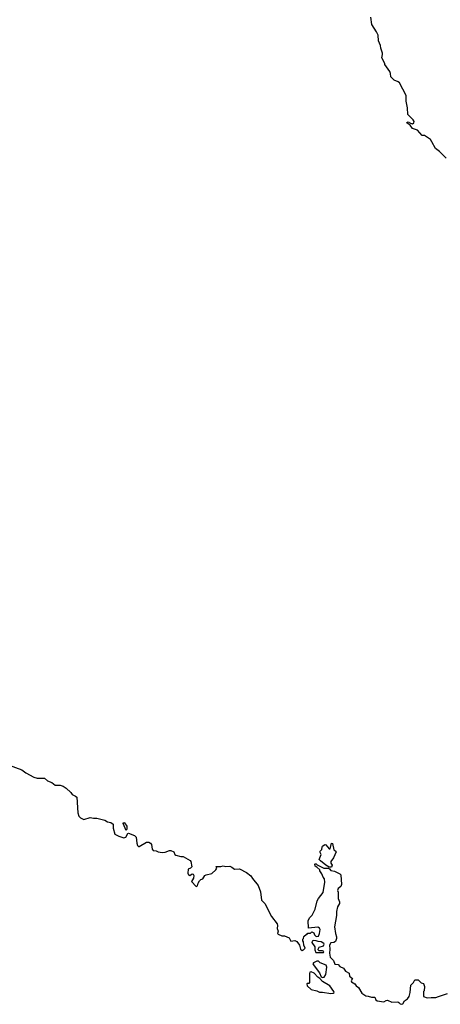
# Model space of a CAD drawing. Extents: x 1862350 to 2057294, y 212041 to 437318.
# Tile 178 of 256: x 1948709 to 1953868, y 320649 to 332713. Entities that reach past the tile are written whole.
import ezdxf

# ---------------------------------------------------------------- set-up
doc = ezdxf.new("R2010")
doc.units = 0

msp = doc.modelspace()

# ---------------------------------------------------------------- linework, layer by layer
at = {"layer": '0CON10XD'}
for points in [[(1953085, 332564), (1953028, 332655), (1953016, 332746)], [(1953940, 331015), (1953859, 331099), (1953810, 331135), (1953765, 331215), (1953746, 331246), (1953675, 331293), (1953645, 331294), (1953588, 331358), (1953525, 331382), (1953500, 331420), (1953462, 331445), (1953458, 331455), (1953475, 331463), (1953504, 331444), (1953525, 331438), (1953542, 331448), (1953546, 331465), (1953535, 331485), (1953471, 331551), (1953467, 331635), (1953448, 331715), (1953451, 331785), (1953369, 331939), (1953353, 331953), (1953301, 331971), (1953260, 332015), (1953259, 332055), (1953249, 332079), (1953188, 332165), (1953188, 332175), (1953150, 332245), (1953160, 332285), (1953158, 332305), (1953138, 332365), (1953134, 332395), (1953108, 332455), (1953105, 332525), (1953085, 332564)], [(1948579, 323579), (1948735, 323520), (1948784, 323485), (1948883, 323433), (1948925, 323420), (1949015, 323420), (1949051, 323385), (1949105, 323365), (1949144, 323334), (1949205, 323334), (1949242, 323322), (1949278, 323298), (1949337, 323245), (1949355, 323219), (1949395, 323201), (1949411, 323185), (1949424, 322994), (1949436, 322955), (1949455, 322932), (1949495, 322912), (1949575, 322936), (1949615, 322928), (1949655, 322929), (1949753, 322903), (1949785, 322884), (1949828, 322875), (1949854, 322854), (1949857, 322805), (1949875, 322732), (1949927, 322707), (1949985, 322690), (1950012, 322698), (1950035, 322742), (1950044, 322746), (1950117, 322717), (1950139, 322695), (1950144, 322625), (1950155, 322594), (1950165, 322583), (1950175, 322583), (1950266, 322634), (1950295, 322636), (1950315, 322625), (1950327, 322605), (1950335, 322550), (1950348, 322535), (1950385, 322530), (1950409, 322515), (1950455, 322508), (1950494, 322514), (1950545, 322535), (1950565, 322533), (1950599, 322515), (1950612, 322485), (1950625, 322475), (1950685, 322460), (1950715, 322459), (1950800, 322410), (1950807, 322397), (1950819, 322335), (1950805, 322318), (1950777, 322303), (1950771, 322255), (1950781, 322235), (1950795, 322229), (1950825, 322248), (1950838, 322245), (1950844, 322225), (1950842, 322195), (1950818, 322155), (1950875, 322094), (1950891, 322099), (1950898, 322135), (1950915, 322161), (1950932, 322178), (1950955, 322187), (1950979, 322225), (1950995, 322235), (1951065, 322253), (1951116, 322295), (1951129, 322315), (1951118, 322335), (1951121, 322339), (1951175, 322339), (1951205, 322347), (1951235, 322336), (1951285, 322340), (1951310, 322330), (1951345, 322305), (1951405, 322310), (1951493, 322263), (1951545, 322224), (1951565, 322189), (1951635, 322105), (1951664, 322025), (1951673, 321925), (1951714, 321884), (1951798, 321725), (1951866, 321636), (1951873, 321615), (1951868, 321578), (1951879, 321545), (1951873, 321515), (1951879, 321509), (1951925, 321487), (1951955, 321486), (1952014, 321464), (1952035, 321421), (1952085, 321429), (1952108, 321418), (1952142, 321372), (1952154, 321324), (1952175, 321310), (1952190, 321315), (1952210, 321335), (1952194, 321374), (1952190, 321415), (1952180, 321425), (1952180, 321445), (1952190, 321455), (1952195, 321480), (1952225, 321510), (1952235, 321510), (1952245, 321520), (1952275, 321520), (1952293, 321537), (1952315, 321526), (1952325, 321502), (1952342, 321482), (1952355, 321479), (1952372, 321485), (1952385, 321515), (1952394, 321565), (1952385, 321580), (1952365, 321592), (1952252, 321582), (1952248, 321675), (1952267, 321713), (1952295, 321740), (1952333, 321815), (1952358, 321915), (1952372, 321945), (1952432, 322018), (1952451, 322145), (1952448, 322185), (1952430, 322205), (1952416, 322246), (1952390, 322285), (1952390, 322295), (1952355, 322330), (1952333, 322343), (1952330, 322365), (1952335, 322370), (1952345, 322370), (1952358, 322358), (1952438, 322318), (1952498, 322318), (1952510, 322310), (1952525, 322288), (1952572, 322282), (1952636, 322246), (1952646, 322235), (1952658, 322115), (1952646, 322094), (1952615, 322068), (1952608, 322045), (1952614, 322024), (1952614, 321944), (1952630, 321905), (1952630, 321885), (1952607, 321845), (1952596, 321784), (1952596, 321735), (1952572, 321598), (1952581, 321515), (1952596, 321475), (1952596, 321455), (1952581, 321419), (1952563, 321407), (1952525, 321400), (1952507, 321375), (1952514, 321325), (1952510, 321275), (1952519, 321225), (1952556, 321186), (1952575, 321140), (1952616, 321136), (1952634, 321114), (1952680, 321090), (1952705, 321056), (1952750, 321030), (1952756, 320995), (1952792, 320965), (1952775, 320935), (1952780, 320925), (1952821, 320901), (1952836, 320875), (1952866, 320856), (1952907, 320785), (1952955, 320752), (1952985, 320750), (1953025, 320736), (1953065, 320738), (1953077, 320705), (1953095, 320691), (1953175, 320681), (1953203, 320697), (1953222, 320698), (1953275, 320677), (1953345, 320680), (1953361, 320671), (1953375, 320654), (1953395, 320649), (1953410, 320655), (1953430, 320690), (1953467, 320715), (1953487, 320745), (1953498, 320795), (1953508, 320882), (1953540, 320915), (1953555, 320950), (1953597, 320947), (1953635, 320910), (1953660, 320905), (1953672, 320865), (1953670, 320815), (1953660, 320805), (1953660, 320745), (1953705, 320728), (1953755, 320733), (1953815, 320731), (1953845, 320746), (1953955, 320780)], [(1950015, 322780), (1949980, 322865), (1949985, 322877), (1949995, 322872), (1950025, 322830), (1950025, 322800), (1950015, 322780)], [(1952535, 322330), (1952505, 322330), (1952464, 322354), (1952397, 322405), (1952382, 322425), (1952406, 322485), (1952391, 322515), (1952393, 322525), (1952416, 322544), (1952418, 322575), (1952424, 322585), (1952452, 322605), (1952465, 322604), (1952504, 322555), (1952517, 322553), (1952535, 322622), (1952545, 322620), (1952561, 322541), (1952587, 322525), (1952591, 322515), (1952559, 322445), (1952525, 322400), (1952525, 322380), (1952542, 322352), (1952535, 322330)], [(1952435, 321282), (1952440, 321295), (1952422, 321302), (1952383, 321303), (1952368, 321315), (1952368, 321325), (1952383, 321347), (1952436, 321365), (1952445, 321385), (1952438, 321395), (1952408, 321415), (1952368, 321418), (1952345, 321428), (1952311, 321429), (1952298, 321422), (1952293, 321405), (1952328, 321355), (1952330, 321315), (1952342, 321285), (1952435, 321282)], [(1952425, 320976), (1952445, 320982), (1952465, 321015), (1952478, 321105), (1952469, 321129), (1952395, 321158), (1952375, 321177), (1952355, 321176), (1952312, 321155), (1952306, 321145), (1952309, 321135), (1952386, 321035), (1952407, 320987), (1952425, 320976)], [(1952525, 320781), (1952555, 320784), (1952566, 320795), (1952564, 320805), (1952515, 320876), (1952425, 320929), (1952392, 320965), (1952365, 320983), (1952319, 321029), (1952285, 321046), (1952267, 321043), (1952262, 321028), (1952264, 320916), (1952256, 320904), (1952235, 320904), (1952231, 320899), (1952235, 320875), (1952285, 320832), (1952353, 320813), (1952385, 320796), (1952425, 320797), (1952525, 320781)]]:
    msp.add_lwpolyline(points, dxfattribs=at)

doc.saveas('drawing.dxf')
